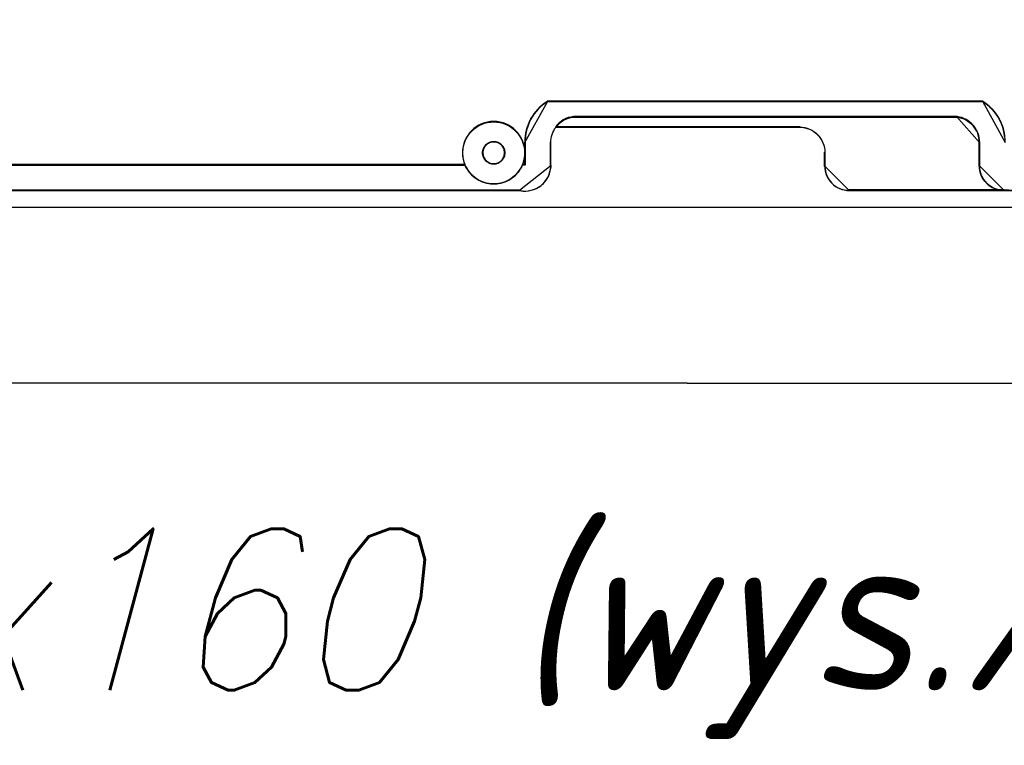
# Model space of a CAD drawing. Extents: x -631805 to -376315, y -40155 to 84873.
# Tile 152 of 256: x -516618 to -515031, y -22656 to -21487. Entities that reach past the tile are written whole.
import ezdxf

# ---------------------------------------------------------------- set-up
doc = ezdxf.new("R2010")
doc.units = 0
doc.header["$MEASUREMENT"] = 0
doc.layers.get('0').update_dxf_attribs({"color": 252})
doc.layers.add('$ IE_SCHEMAT', color=7, linetype='Continuous', lineweight=0)
doc.layers.add('50', color=7, linetype='Continuous')
doc.layers.add('60', color=7, linetype='Continuous')
doc.styles.add('ROMANS', font='romans.shx', dxfattribs={"width": 0.85})

# ---------------------------------------------------------------- blocks, each defined once
blk = doc.blocks.new('*U987')
at = {"layer": '60', "color": 7}
for points in [[(314, 2.912724), (-35.827515, 3.027725), (-36, -400.568087), (313.827515, -400.654337), (314, 2.912724)], [(313.827684, -400.654337), (-36, -400.564301), (313.827684, -400.654337)], [(-30.019315, -428.883482), (307.846999, -429), (-30.019315, -428.883482)]]:
    blk.add_lwpolyline(points, close=True, dxfattribs=at)
for points in [[(313.827684, -400.650557), (-36, -400.564301)], [(-30.020531, -428.884992), (307.848215, -429)], [(313.827684, -400.650557), (-36, -400.564301)], [(-30.020531, -428.884992), (307.848215, -429)]]:
    blk.add_lwpolyline(points, dxfattribs=at)
blk = doc.blocks.new('*C988')
at = {"layer": '50', "color": 7}
for points in [[(3.742658, -397.915671), (112.076915, -397.915671), (112.076915, -397.915671), (112.524988, -397.990311), (112.948169, -397.990311), (113.396243, -397.940551), (113.819423, -397.865911), (114.242604, -397.741511), (114.640892, -397.567351), (115.039179, -397.343431), (115.387681, -397.094631), (115.561932, -396.945351), (115.736183, -396.796071), (115.885541, -396.621911), (116.034899, -396.447751), (116.308722, -396.074551), (116.532758, -395.70135), (116.707009, -395.27839), (116.831474, -394.85543), (116.88126, -394.63151), (116.931046, -394.40759), (116.955939, -394.18367), (116.955939, -393.95975), (116.955939, -390.177988), (116.980832, -389.829668), (117.005725, -389.506228), (117.080404, -389.182788), (117.179976, -388.859348), (117.279548, -388.560788), (117.428906, -388.287108), (117.578264, -387.988548), (117.752515, -387.739748), (118.026337, -387.416307), (118.325053, -387.092867), (118.648662, -386.844067), (118.997164, -386.595267), (119.395451, -386.396227), (119.793739, -386.246947), (120.21692, -386.147427), (120.664993, -386.072787), (182.424481, -386.072787), (182.797876, -386.147427), (183.171271, -386.246947), (183.519772, -386.371347), (183.868274, -386.520627), (184.16699, -386.719667), (184.465706, -386.943587), (184.764422, -387.167507), (185.013351, -387.441187), (185.237388, -387.714868), (185.436532, -388.038308), (185.635676, -388.361748), (185.785034, -388.685188), (185.884606, -389.033508), (185.984178, -389.406708), (186.033964, -389.779908), (186.058857, -390.177988), (186.058857, -393.95975), (186.08375, -394.35783), (186.133536, -394.73103), (186.233108, -395.10423), (186.357572, -395.47743), (186.531823, -395.82575), (186.730967, -396.149191), (186.955004, -396.447751), (187.203934, -396.721431), (187.477757, -396.995111), (187.801365, -397.219031), (188.124974, -397.418071), (188.473476, -397.592231), (188.821978, -397.716631), (189.195372, -397.816151), (189.59366, -397.890791), (189.991948, -397.890791), (191.684671, -397.915671)], [(190.117194, -389.181354), (190.042516, -388.68363), (189.942944, -388.210791), (189.818479, -387.737953), (189.644228, -387.29), (189.469977, -386.842048), (189.245941, -386.394096), (188.997011, -385.995916), (188.723188, -385.57285), (188.424473, -385.199556), (188.100864, -384.826263), (187.752362, -384.477855), (187.378968, -384.154334), (186.98068, -383.855699), (186.582393, -383.581951), (116.434007, -383.581951), (116.010826, -383.855699), (115.612539, -384.154334), (115.239144, -384.477855), (114.915536, -384.826263), (114.591927, -385.199556), (114.293212, -385.57285), (114.019389, -385.995916), (113.770459, -386.394096), (113.546423, -386.842048), (113.347279, -387.29), (113.197921, -387.737953), (113.048563, -388.210791), (112.948991, -388.68363), (112.874312, -389.181354), (112.849419, -389.679079), (112.824526, -390.176804), (112.824526, -390.176804), (112.824526, -393.785309), (112.376453, -393.785309), (112.227095, -394.133716), (112.052844, -394.407465), (111.853701, -394.730986), (111.629664, -395.004734), (111.380734, -395.278483), (111.131805, -395.527345), (110.857982, -395.776208), (110.559266, -395.975298), (110.260551, -396.174387), (109.936942, -396.348591), (109.58844, -396.497909), (109.239939, -396.62234), (108.891437, -396.721885), (108.518043, -396.796543), (108.144648, -396.82143), (107.746361, -396.846316), (107.372966, -396.82143), (106.999572, -396.796543), (106.626177, -396.721885), (106.277676, -396.62234), (105.929174, -396.497909), (105.580673, -396.348591), (105.257064, -396.174387), (104.958348, -395.975298), (104.659633, -395.776208), (104.38581, -395.552232), (104.13688, -395.278483), (103.887951, -395.02962), (103.688807, -394.730986), (103.489663, -394.432351), (103.290519, -394.133716), (103.141162, -393.810195), (3.818216, -393.810195)], [(3.818216, -393.81155), (103.141162, -393.81155), (102.991804, -393.362389), (102.867339, -392.863321), (102.817553, -392.613787), (102.79266, -392.364253), (102.767767, -392.114719), (102.767767, -391.865185), (102.767767, -391.615651), (102.79266, -391.341163), (102.817553, -391.091629), (102.867339, -390.842095), (102.991804, -390.36798), (103.141162, -389.918819), (103.365198, -389.469657), (103.614128, -389.070403), (103.887951, -388.671148), (104.211559, -388.321801), (104.584954, -387.997406), (104.958348, -387.697965), (105.381529, -387.448431), (105.804709, -387.248804), (106.277676, -387.07413), (106.750642, -386.949363), (106.999572, -386.899456), (107.248501, -386.874503), (107.497431, -386.849549), (107.746361, -386.849549), (108.020183, -386.849549), (108.269113, -386.874503), (108.518043, -386.899456), (108.766973, -386.949363), (109.239939, -387.07413), (109.712905, -387.248804), (110.136086, -387.448431), (110.559266, -387.697965), (110.932661, -387.997406), (111.281162, -388.321801), (111.604771, -388.671148), (111.903487, -389.070403), (112.152416, -389.469657), (112.376453, -389.918819), (112.525811, -390.36798), (112.650276, -390.842095), (112.700062, -391.091629), (112.724955, -391.341163), (112.749848, -391.615651), (112.749848, -391.865185), (112.724955, -392.364253), (112.650276, -392.863321), (112.550704, -393.337436), (112.376453, -393.786597), (112.824526, -393.786597), (112.824526, -390.168353), (112.849419, -389.669285), (112.874312, -389.170216), (112.948991, -388.671148), (113.048563, -388.197034), (113.197921, -387.722919), (113.347279, -387.273757), (113.546423, -386.824596), (113.770459, -386.375435), (114.019389, -385.97618), (114.293212, -385.551972), (114.591927, -385.177671), (114.915536, -384.80337), (115.239144, -384.454022), (115.612539, -384.129628), (116.010826, -383.830187), (116.434007, -383.5557), (116.434007, -383.5557), (186.582393, -383.5557), (186.98068, -383.830187), (187.378968, -384.129628), (187.752362, -384.454022), (188.100864, -384.80337), (188.424473, -385.177671), (188.723188, -385.551972), (188.997011, -385.97618), (189.245941, -386.375435), (189.469977, -386.824596), (189.644228, -387.273757), (189.818479, -387.722919), (189.942944, -388.197034), (190.042516, -388.671148), (190.117194, -389.170216)], [(3.857981, -393.771828), (103.151712, -393.771828), (103.002399, -393.324026), (102.87797, -392.826469), (102.828199, -392.57769), (102.803313, -392.328911), (102.778428, -392.080132), (102.778428, -391.831353), (102.778428, -391.582574), (102.803313, -391.308917), (102.828199, -391.060138), (102.87797, -390.811359), (103.002399, -390.338679), (103.151712, -389.890877), (103.375683, -389.443075), (103.62454, -389.045029), (103.898282, -388.646983), (104.221795, -388.298692), (104.59508, -387.97528), (104.968365, -387.676745), (105.391421, -387.427966), (105.814477, -387.228943), (106.287304, -387.054798), (106.760131, -386.930408), (107.008988, -386.880653), (107.257844, -386.855775), (107.506701, -386.830897), (107.755557, -386.830897), (108.029299, -386.830897), (108.278156, -386.855775), (108.527012, -386.880653), (108.775869, -386.930408), (109.248696, -387.054798), (109.721523, -387.228943), (110.144579, -387.427966), (110.567635, -387.676745), (110.94092, -387.97528), (111.289319, -388.298692), (111.612832, -388.646983), (111.91146, -389.045029), (112.160317, -389.443075), (112.384287, -389.890877), (112.533601, -390.338679), (112.65803, -390.811359), (112.707801, -391.060138), (112.732686, -391.308917), (112.757572, -391.582574), (112.757572, -391.831353), (112.732686, -392.328911), (112.65803, -392.826469), (112.558487, -393.299148), (112.384287, -393.746951), (112.832229, -393.746951), (112.832229, -390.139656), (112.857115, -389.642098), (112.882, -389.144541), (112.956657, -388.646983), (113.0562, -388.174303), (113.205514, -387.701623), (113.354828, -387.253821), (113.553913, -386.806019), (113.777884, -386.358217), (114.02674, -385.960171), (114.300482, -385.537246), (114.59911, -385.164078), (114.922623, -384.79091), (115.246137, -384.442619), (115.619422, -384.119207), (116.017592, -383.820672), (116.440648, -383.547015), (116.440648, -383.547015), (186.568401, -383.547015), (186.966571, -383.820672), (187.364741, -384.119207), (187.738026, -384.442619), (188.086425, -384.79091), (188.409939, -385.164078), (188.708566, -385.537246), (188.982308, -385.960171), (189.231165, -386.358217), (189.455136, -386.806019), (189.629335, -387.253821), (189.803535, -387.701623), (189.927963, -388.174303), (190.027506, -388.646983), (190.102163, -389.144541)]]:
    blk.add_lwpolyline(points, dxfattribs=at)
for points in [[(116.48097, -383.505), (116.048324, -383.782115), (115.641129, -384.084422), (115.259383, -384.411922), (114.928536, -384.764614), (114.59769, -385.142498), (114.292293, -385.520382), (114.012346, -385.948651), (113.757849, -386.351727), (113.528801, -386.805189), (113.325204, -387.25865), (113.172505, -387.712111), (113.019807, -388.190764), (112.918008, -388.669417), (112.841659, -389.173263), (112.816209, -389.677109), (112.790759, -390.180954), (116.48097, -383.505)], [(116.398788, -383.505), (186.610869, -383.505), (116.398788, -383.505)], [(190.192388, -390.180954), (190.192388, -389.677109), (190.141466, -389.173263), (190.065084, -388.669417), (189.963241, -388.190764), (189.835937, -387.712111), (189.657712, -387.25865), (189.479486, -386.805189), (189.250339, -386.351727), (188.995732, -385.948651), (188.715663, -385.520382), (188.410134, -385.142498), (188.079144, -384.764614), (187.722693, -384.411922), (187.340781, -384.084422), (186.933409, -383.782115), (186.526037, -383.505), (190.192388, -390.180954)], [(112.798712, -391.830044), (112.798712, -391.57923), (112.773624, -391.303335), (112.748535, -391.052522), (112.698357, -390.801708), (112.572913, -390.325162), (112.422381, -389.873698), (112.196582, -389.422233), (111.945694, -389.020931), (111.644629, -388.61963), (111.318475, -388.26849), (110.967233, -387.942433), (110.590901, -387.641456), (110.164392, -387.390643), (109.737883, -387.189992), (109.261197, -387.014422), (108.78451, -386.889016), (108.533622, -386.838853), (108.282735, -386.813772), (108.031847, -386.78869), (107.755871, -386.78869), (107.504983, -386.78869), (107.254095, -386.813772), (107.003208, -386.838853), (106.75232, -386.889016), (106.275634, -387.014422), (105.798947, -387.189992), (105.372438, -387.390643), (104.945929, -387.641456), (104.569598, -387.942433), (104.193266, -388.26849), (103.867112, -388.61963), (103.591136, -389.020931), (103.340248, -389.422233), (103.114449, -389.873698), (102.963917, -390.325162), (102.838473, -390.801708), (102.788295, -391.052522), (102.763207, -391.303335), (102.738118, -391.57923), (102.738118, -391.830044), (102.738118, -392.080857), (102.763207, -392.331671), (102.788295, -392.607566), (102.838473, -392.833298), (102.963917, -393.334925), (103.114449, -393.78639), (103.340248, -394.237854), (103.591136, -394.614075), (103.867112, -395.015377), (104.193266, -395.366516), (104.569598, -395.692573), (104.945929, -395.99355), (105.372438, -396.244363), (105.798947, -396.445014), (106.275634, -396.620584), (106.75232, -396.74599), (107.003208, -396.796153), (107.254095, -396.821235), (107.504983, -396.846316), (107.755871, -396.846316), (108.031847, -396.846316), (108.282735, -396.821235), (108.533622, -396.796153), (108.78451, -396.74599), (109.261197, -396.620584), (109.737883, -396.445014), (110.164392, -396.244363), (110.590901, -395.99355), (110.967233, -395.692573), (111.318475, -395.366516), (111.644629, -395.015377), (111.945694, -394.614075), (112.196582, -394.237854), (112.422381, -393.78639), (112.572913, -393.334925), (112.698357, -392.833298), (112.748535, -392.607566), (112.773624, -392.331671), (112.798712, -392.080857), (112.798712, -391.830044), (112.798712, -391.830044)], [(112.798712, -391.830044), (112.798712, -391.57923), (112.773624, -391.303335), (112.748535, -391.052522), (112.698357, -390.801708), (112.572913, -390.325162), (112.422381, -389.873698), (112.196582, -389.422233), (111.945694, -389.020931), (111.644629, -388.61963), (111.318475, -388.26849), (110.967233, -387.942433), (110.590901, -387.641456), (110.164392, -387.390643), (109.737883, -387.189992), (109.261197, -387.014422), (108.78451, -386.889016), (108.533622, -386.838853), (108.282735, -386.813772), (108.031847, -386.78869), (107.755871, -386.78869), (107.504983, -386.78869), (107.254095, -386.813772), (107.003208, -386.838853), (106.75232, -386.889016), (106.275634, -387.014422), (105.798947, -387.189992), (105.372438, -387.390643), (104.945929, -387.641456), (104.569598, -387.942433), (104.193266, -388.26849), (103.867112, -388.61963), (103.591136, -389.020931), (103.340248, -389.422233), (103.114449, -389.873698), (102.963917, -390.325162), (102.838473, -390.801708), (102.788295, -391.052522), (102.763207, -391.303335), (102.738118, -391.57923), (102.738118, -391.830044), (102.738118, -392.080857), (102.763207, -392.331671), (102.788295, -392.582485), (102.838473, -392.833298), (102.963917, -393.334925), (103.114449, -393.78639), (103.264982, -394.112448), (103.465692, -394.413424), (103.666402, -394.7144), (103.867112, -395.015377), (104.118, -395.26619), (104.368887, -395.542085), (104.644864, -395.767817), (104.945929, -395.968468), (105.246994, -396.169119), (105.573148, -396.344689), (105.924391, -396.495177), (106.275634, -396.620584), (106.626876, -396.720909), (107.003208, -396.796153), (107.379539, -396.821235), (107.755871, -396.846316), (108.157291, -396.821235), (108.533622, -396.796153), (108.909954, -396.720909), (109.261197, -396.620584), (109.612439, -396.495177), (109.963682, -396.344689), (110.289836, -396.169119), (110.590901, -395.968468), (110.891966, -395.767817), (111.167943, -395.517004), (111.41883, -395.26619), (111.669718, -394.990295), (111.895517, -394.7144), (112.096227, -394.388343), (112.271848, -394.112448), (112.422381, -393.761309), (112.598002, -393.309844), (112.698357, -392.833298), (112.748535, -392.582485), (112.773624, -392.331671), (112.798712, -392.080857), (112.798712, -391.830044)], [(182.446148, -385.994249), (120.633957, -385.994249), (120.185501, -386.069395), (119.761959, -386.169589), (119.363331, -386.319881), (118.964704, -386.520269), (118.615905, -386.770755), (118.29202, -387.021241), (117.993049, -387.346873), (117.718993, -387.672505), (157.108381, -387.672505), (157.507009, -387.697553), (157.905637, -387.772699), (158.304264, -387.872893), (158.677978, -387.998136), (159.026777, -388.173476), (159.350662, -388.398914), (159.674547, -388.624351), (159.948603, -388.899886), (160.22266, -389.17542), (160.446888, -389.501052), (160.646201, -389.851732), (160.820601, -390.202412), (160.970086, -390.578141), (161.069743, -390.95387), (161.119572, -391.379696), (161.144486, -391.780474), (161.144486, -393.98475), (161.1694, -394.385527), (161.219228, -394.761256), (161.318885, -395.136985), (161.443457, -395.512714), (161.617856, -395.838346), (161.81717, -396.163977), (162.041398, -396.46456), (162.29054, -396.740095), (162.564597, -397.015629), (162.863567, -397.241067), (163.187452, -397.441456), (163.536251, -397.591747), (163.885051, -397.71699), (164.258764, -397.817184), (164.657391, -397.89233), (165.056019, -397.89233), (190.020072, -397.89233), (189.621444, -397.89233), (189.222817, -397.817184), (188.849103, -397.71699), (188.500304, -397.591747), (188.151505, -397.416407), (187.82762, -397.216018), (187.503735, -396.990581), (187.229679, -396.715046), (186.980537, -396.439512), (186.756309, -396.138929), (186.556995, -395.813297), (186.382595, -395.462617), (186.258024, -395.086888), (186.158367, -394.711159), (186.108539, -394.33543), (186.083624, -393.934653), (186.083624, -390.127267), (186.05871, -389.726489), (186.008882, -389.35076), (185.909225, -388.975031), (185.809568, -388.624351), (185.660083, -388.298719), (185.460769, -387.973088), (185.261455, -387.647456), (185.037227, -387.371922), (184.788085, -387.096387), (184.489114, -386.87095), (184.190143, -386.645512), (183.891173, -386.445124), (183.542374, -386.294832), (183.193574, -386.169589), (182.819861, -386.069395), (182.446148, -385.994249)], [(182.41234, -386.033971), (120.670409, -386.033971), (120.222462, -386.108615), (119.799402, -386.20814), (119.401228, -386.357428), (119.003053, -386.556479), (118.65465, -386.805293), (118.331134, -387.054106), (118.032503, -387.377563), (117.758758, -387.701021), (157.103375, -387.701021), (157.501549, -387.725902), (157.899723, -387.800546), (158.297898, -387.900072), (158.671187, -388.024478), (159.019589, -388.198648), (159.343106, -388.42258), (159.666623, -388.646512), (159.940368, -388.920207), (160.214113, -389.193901), (160.438086, -389.517359), (160.637173, -389.865698), (160.811374, -390.214036), (160.96069, -390.587256), (161.060233, -390.960477), (161.110005, -391.383459), (161.134891, -391.781561), (161.134891, -393.971119), (161.159777, -394.36922), (161.209549, -394.74244), (161.309093, -395.115661), (161.433522, -395.488881), (161.607723, -395.812338), (161.806811, -396.135796), (162.030784, -396.434372), (162.279643, -396.708066), (162.553388, -396.981761), (162.852019, -397.205693), (163.175535, -397.404744), (163.523938, -397.554032), (163.872341, -397.678439), (164.245629, -397.777964), (164.643804, -397.852608), (165.041978, -397.852608), (189.977656, -397.852608), (189.579481, -397.852608), (189.181307, -397.777964), (188.808018, -397.678439), (188.459616, -397.554032), (188.111213, -397.379863), (187.787696, -397.180812), (187.464179, -396.95688), (187.190434, -396.683185), (186.941575, -396.40949), (186.717602, -396.110914), (186.518515, -395.787457), (186.344314, -395.439118), (186.219884, -395.065898), (186.12034, -394.692678), (186.070569, -394.319458), (186.045683, -393.921356), (186.045683, -390.139392), (186.020797, -389.741291), (185.971025, -389.368071), (185.871481, -388.994851), (185.771938, -388.646512), (185.622622, -388.323054), (185.423535, -387.999597), (185.224448, -387.67614), (185.000475, -387.402445), (184.751616, -387.12875), (184.452985, -386.904818), (184.154354, -386.680886), (183.855723, -386.481835), (183.50732, -386.332547), (183.158918, -386.20814), (182.785629, -386.108615), (182.41234, -386.033971)], [(120.629805, -385.994249), (182.454081, -385.994249), (120.629805, -385.994249)], [(186.085969, -390.180954), (186.06053, -389.774971), (186.009652, -389.394361), (185.907897, -389.013751), (185.806141, -388.658516), (185.653508, -388.328654), (185.449998, -387.998793), (185.246487, -387.668931), (185.017538, -387.389817), (184.763149, -387.110704), (184.457883, -386.882338), (184.152617, -386.653972), (183.847351, -386.45098), (183.491208, -386.298737), (183.135064, -386.171867), (182.753482, -386.070371), (182.371899, -385.994249), (186.085969, -390.180954)], [(157.144859, -387.659927), (117.718993, -387.659927), (157.144859, -387.659927)], [(109.564476, -391.830744), (109.539, -391.652524), (109.513524, -391.474304), (109.488048, -391.296085), (109.41162, -391.143325), (109.335192, -390.965105), (109.258764, -390.837806), (109.15686, -390.685046), (109.029479, -390.557746), (108.902099, -390.455906), (108.774719, -390.354067), (108.621863, -390.252227), (108.469006, -390.175847), (108.290674, -390.124927), (108.137818, -390.074007), (107.959485, -390.048547), (107.755677, -390.048547), (107.577345, -390.048547), (107.399012, -390.074007), (107.22068, -390.124927), (107.067824, -390.175847), (106.914967, -390.252227), (106.762111, -390.354067), (106.634731, -390.455906), (106.507351, -390.557746), (106.37997, -390.685046), (106.278066, -390.837806), (106.201638, -390.965105), (106.12521, -391.143325), (106.048782, -391.296085), (106.023306, -391.474304), (105.972354, -391.652524), (105.972354, -391.830744), (105.972354, -392.008963), (106.023306, -392.187183), (106.048782, -392.365403), (106.12521, -392.518162), (106.201638, -392.670922), (106.278066, -392.823682), (106.37997, -392.976441), (106.507351, -393.103741), (106.634731, -393.205581), (106.762111, -393.307421), (106.914967, -393.409261), (107.067824, -393.48564), (107.22068, -393.53656), (107.399012, -393.58748), (107.577345, -393.61294), (107.755677, -393.61294), (107.959485, -393.61294), (108.137818, -393.58748), (108.290674, -393.53656), (108.469006, -393.48564), (108.621863, -393.409261), (108.774719, -393.307421), (108.902099, -393.205581), (109.029479, -393.103741), (109.15686, -392.976441), (109.258764, -392.823682), (109.335192, -392.670922), (109.41162, -392.518162), (109.488048, -392.365403), (109.513524, -392.187183), (109.539, -392.008963), (109.564476, -391.830744)], [(109.564476, -391.830744), (109.539, -391.652524), (109.513524, -391.474304), (109.488048, -391.296085), (109.41162, -391.143325), (109.335192, -390.965105), (109.258764, -390.837806), (109.15686, -390.685046), (109.029479, -390.557746), (108.902099, -390.455906), (108.774719, -390.354067), (108.621863, -390.252227), (108.469006, -390.175847), (108.290674, -390.124927), (108.137818, -390.074007), (107.959485, -390.048547), (107.755677, -390.048547), (107.577345, -390.048547), (107.399012, -390.074007), (107.22068, -390.124927), (107.067824, -390.175847), (106.914967, -390.252227), (106.762111, -390.354067), (106.634731, -390.455906), (106.507351, -390.557746), (106.37997, -390.685046), (106.278066, -390.837806), (106.201638, -390.965105), (106.12521, -391.143325), (106.048782, -391.296085), (106.023306, -391.474304), (105.972354, -391.652524), (105.972354, -391.830744), (105.972354, -392.008963), (106.023306, -392.187183), (106.048782, -392.365403), (106.12521, -392.518162), (106.201638, -392.670922), (106.278066, -392.823682), (106.37997, -392.976441), (106.507351, -393.103741), (106.634731, -393.205581), (106.762111, -393.307421), (106.914967, -393.409261), (107.067824, -393.48564), (107.22068, -393.53656), (107.399012, -393.58748), (107.577345, -393.61294), (107.755677, -393.61294), (107.959485, -393.61294), (108.137818, -393.58748), (108.290674, -393.53656), (108.469006, -393.48564), (108.621863, -393.409261), (108.774719, -393.307421), (108.902099, -393.205581), (109.029479, -393.103741), (109.15686, -392.976441), (109.258764, -392.823682), (109.335192, -392.670922), (109.41162, -392.518162), (109.488048, -392.365403), (109.513524, -392.187183), (109.539, -392.008963), (109.564476, -391.830744)], [(107.755677, -390.048547), (107.959485, -390.048547), (108.137818, -390.074007), (108.290674, -390.124927), (108.469006, -390.175847), (108.621863, -390.252227), (108.774719, -390.354067), (108.902099, -390.455906), (109.029479, -390.557746), (109.15686, -390.685046), (109.258764, -390.837806), (109.335192, -390.965105), (109.41162, -391.143325), (109.488048, -391.296085), (109.513524, -391.474304), (109.539, -391.652524), (109.564476, -391.830744), (109.539, -392.008963), (109.513524, -392.187183), (109.488048, -392.365403), (109.41162, -392.518162), (109.335192, -392.670922), (109.258764, -392.823682), (109.15686, -392.976441), (109.029479, -393.103741), (108.902099, -393.205581), (108.774719, -393.307421), (108.621863, -393.409261), (108.469006, -393.48564), (108.290674, -393.53656), (108.137818, -393.58748), (107.959485, -393.61294), (107.755677, -393.61294), (107.577345, -393.61294), (107.399012, -393.58748), (107.22068, -393.53656), (107.067824, -393.48564), (106.914967, -393.409261), (106.762111, -393.307421), (106.634731, -393.205581), (106.507351, -393.103741), (106.37997, -392.976441), (106.278066, -392.823682), (106.201638, -392.670922), (106.12521, -392.518162), (106.048782, -392.365403), (106.023306, -392.187183), (105.972354, -392.008963), (105.972354, -391.830744), (105.972354, -391.652524), (106.023306, -391.474304), (106.048782, -391.296085), (106.12521, -391.143325), (106.201638, -390.965105), (106.278066, -390.837806), (106.37997, -390.685046), (106.507351, -390.557746), (106.634731, -390.455906), (106.762111, -390.354067), (106.914967, -390.252227), (107.067824, -390.175847), (107.22068, -390.124927), (107.399012, -390.074007), (107.577345, -390.048547), (107.755677, -390.048547)], [(109.524711, -391.830744), (109.499799, -391.656496), (109.474887, -391.482249), (109.449975, -391.308001), (109.375239, -391.158646), (109.300503, -390.984399), (109.225767, -390.859937), (109.126119, -390.710582), (109.001559, -390.586119), (108.876999, -390.486549), (108.752439, -390.386979), (108.602967, -390.287409), (108.453495, -390.212732), (108.279111, -390.162947), (108.129639, -390.113162), (107.955255, -390.088269), (107.755959, -390.088269), (107.581575, -390.088269), (107.407191, -390.113162), (107.232807, -390.162947), (107.083335, -390.212732), (106.933863, -390.287409), (106.784391, -390.386979), (106.659831, -390.486549), (106.535271, -390.586119), (106.410711, -390.710582), (106.311063, -390.859937), (106.236327, -390.984399), (106.161591, -391.158646), (106.086855, -391.308001), (106.061943, -391.482249), (106.012119, -391.656496), (106.012119, -391.830744), (106.012119, -392.004991), (106.061943, -392.179239), (106.086855, -392.353486), (106.161591, -392.502841), (106.236327, -392.652196), (106.311063, -392.801551), (106.410711, -392.950906), (106.535271, -393.075368), (106.659831, -393.174938), (106.784391, -393.274508), (106.933863, -393.374078), (107.083335, -393.448756), (107.232807, -393.498541), (107.407191, -393.548326), (107.581575, -393.573218), (107.755959, -393.573218), (107.955255, -393.573218), (108.129639, -393.548326), (108.279111, -393.498541), (108.453495, -393.448756), (108.602967, -393.374078), (108.752439, -393.274508), (108.876999, -393.174938), (109.001559, -393.075368), (109.126119, -392.950906), (109.225767, -392.801551), (109.300503, -392.652196), (109.375239, -392.502841), (109.449975, -392.353486), (109.474887, -392.179239), (109.499799, -392.004991), (109.524711, -391.830744)], [(112.790759, -393.787717), (112.790759, -390.098862), (112.790759, -393.787717)], [(116.921038, -390.098862), (116.921038, -393.959846), (116.921038, -390.098862)], [(186.003787, -390.098862), (186.003787, -393.959846), (186.003787, -390.098862)], [(161.094868, -394.010161), (161.094868, -391.740707), (161.094868, -394.010161)], [(103.194092, -393.729458), (3.818216, -393.729458), (103.194092, -393.729458)], [(111.945086, -397.888767), (112.172821, -397.939539), (112.400557, -397.964925), (112.628292, -397.990311), (112.856027, -397.990311), (113.311498, -397.964925), (113.766968, -397.86338), (114.197135, -397.73645), (114.627302, -397.558747), (114.829733, -397.457202), (115.032164, -397.330271), (115.234596, -397.20334), (115.411723, -397.07641), (115.588851, -396.924093), (115.765978, -396.771776), (115.917802, -396.594073), (116.069625, -396.41637), (116.347968, -396.035577), (116.575703, -395.654785), (116.752831, -395.22322), (116.879351, -394.791656), (116.929958, -394.56318), (116.980566, -394.334705), (117.00587, -394.106229), (117.00587, -393.877754), (111.945086, -397.888767)], [(112.342738, -393.705625), (112.872941, -393.705625), (112.342738, -393.705625)], [(161.094868, -393.928069), (161.120281, -394.334659), (161.171106, -394.715838), (161.272756, -395.097017), (161.399819, -395.478196), (161.577707, -395.808552), (161.781008, -396.138907), (162.009721, -396.44385), (162.263847, -396.723381), (162.543385, -397.002913), (162.848336, -397.23162), (163.1787, -397.434915), (163.534476, -397.587387), (163.890252, -397.714447), (164.271441, -397.816094), (164.678042, -397.89233), (165.084643, -397.89233), (161.094868, -393.928069)], [(186.003787, -393.877754), (186.029207, -394.284293), (186.080046, -394.665424), (186.181724, -395.046555), (186.308821, -395.427685), (186.486758, -395.783407), (186.690114, -396.11372), (186.91889, -396.418625), (187.173085, -396.698121), (187.4527, -396.977617), (187.783154, -397.206295), (188.113608, -397.409565), (188.469481, -397.587426), (188.825354, -397.714469), (189.206647, -397.816104), (189.61336, -397.89233), (190.020072, -397.89233), (186.003787, -393.877754)], [(112.128006, -397.834071), (3.741337, -397.834071), (112.128006, -397.834071)], [(190.020072, -397.810238), (165.002462, -397.810238), (190.020072, -397.810238)], [(189.93524, -397.810238), (191.711418, -397.916163), (189.93524, -397.810238)]]:
    blk.add_lwpolyline(points, close=True, dxfattribs=at)

msp = doc.modelspace()

# ---------------------------------------------------------------- block references
at = {"xscale": 10, "yscale": 10, "zscale": 10}
for name in ['*U987', '*C988']:
    msp.add_blockref(name, (-516931.5, -17783.1), dxfattribs=at)

# ---------------------------------------------------------------- texts
at = {"layer": '$ IE_SCHEMAT', "color": 0, "ltscale": 2, "style": 'ROMANS', "oblique": 15, "width": 0.9}
msp.add_text('350x460x160 (wys./szer./gł.)', height=260, dxfattribs=at).set_placement((-518127.4, -22567))

doc.saveas('drawing.dxf')
